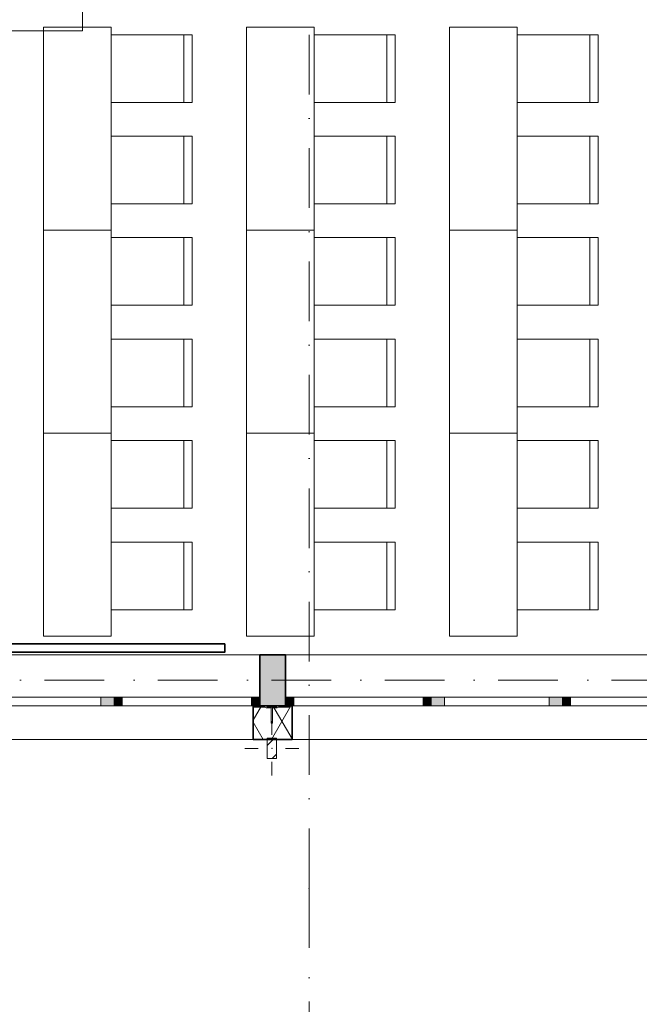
# Model space of a CAD drawing. Header units: millimetres. Extents: x 82175 to 237000, y 24756 to 471700.
# Tile 120 of 256: x 117680 to 121342, y 304513 to 310335. Entities that reach past the tile are written whole.
import ezdxf

# ---------------------------------------------------------------- set-up
doc = ezdxf.new("R2010")
doc.units = ezdxf.units.MM
doc.linetypes.add('Kropki i Kreski', pattern=[6.702778, 3.527778, -1.763889, 0, -1.411111])
doc.layers.add('!! kanał podpoaraperowy z gniazdami', color=6, linetype='Continuous', lineweight=35)
doc.layers.add('#_EL - opis', color=7, linetype='Continuous', lineweight=20)
for name, color, linetype in [('- A - ocieplenie', 8, 'Continuous'), ('2D - Ogólne', 8, 'Continuous'), ('Konstrukcja - Przegroda Strukt.', 8, 'Continuous'), ('Konstrukcja - Siatka mod', 8, 'Continuous'), ('Konstrukcja - Stropy', 8, 'Continuous'), ('Konstrukcja - Słupy', 8, 'Continuous'), ('Konstrukcja - Ściany zewnętrzne', 8, 'Continuous'), ('Okna Archicada', 8, 'Continuous'), ('Opisy - Etykiety', 8, 'Continuous'), ('Wnętrze - Umeblowanie', 8, 'Continuous')]:
    doc.layers.add(name, color=color, linetype=linetype)
doc.styles.add('OP_100', font='ARIALN.TTF', dxfattribs={"width": 0.8, "height": 20})

msp = doc.modelspace()

# ---------------------------------------------------------------- hatches: boundary and pattern name
at = {"layer": '- A - ocieplenie', "linetype": 'Continuous', "lineweight": 13}
h = msp.add_hatch(dxfattribs=at)
h.set_pattern_fill('Izolacja_miękka_0003', color=8, style=0, pattern_type=2)
h.set_pattern_definition([(60, (-135208.59, 595386.62), (-129.90381, 75), []), (120, (-135208.59, 595386.62), (129.90381, 75), [])])
h.paths.add_polyline_path([(119060, 306078.9), (119290, 306078.9), (119290, 306278.9), (119060, 306278.9)])
at = {"layer": 'Konstrukcja - Słupy', "linetype": 'Continuous', "lineweight": 0}
h = msp.add_hatch(dxfattribs=at)
h.set_pattern_fill('Stal__1__0003', color=8, style=0, pattern_type=2)
h.set_pattern_definition([(45, (-135208.59, 595386.62), (-159.09903, 159.09903), []), (45, (-135261.62, 595439.65), (-159.09903, 159.09903), [])])
h.paths.add_polyline_path([(119142.7, 305966.4), (119197.7, 305966.4), (119197.7, 306086.4), (119142.7, 306086.4)])
at = {"layer": 'Konstrukcja - Ściany zewnętrzne', "linetype": 'Continuous', "lineweight": 13}
msp.add_hatch(color=8, dxfattribs=at).paths.add_polyline_path([(119100, 306578.9), (119100, 306278.9), (119250, 306278.9), (119250, 306578.9)])
at = {"layer": 'Okna Archicada', "linetype": 'Continuous', "lineweight": 13}
for points in [[(118235, 306328.9), (118160, 306328.9), (118160, 306278.9), (118235, 306278.9)], [(118235, 306278.9), (118285, 306278.9), (118285, 306328.9), (118235, 306328.9)], [(119100, 306328.9), (119050, 306328.9), (119050, 306278.9), (119100, 306278.9)], [(119250, 306278.9), (119300, 306278.9), (119300, 306328.9), (119250, 306328.9)], [(120115, 306328.9), (120065, 306328.9), (120065, 306278.9), (120115, 306278.9)], [(120115, 306278.9), (120190, 306278.9), (120190, 306328.9), (120115, 306328.9)], [(120885, 306328.9), (120810, 306328.9), (120810, 306278.9), (120885, 306278.9)], [(120885, 306278.9), (120935, 306278.9), (120935, 306328.9), (120885, 306328.9)]]:
    msp.add_hatch(color=8, dxfattribs=at).paths.add_polyline_path(points)

# ---------------------------------------------------------------- linework, layer by layer
at = {"layer": '!! kanał podpoaraperowy z gniazdami'}
msp.add_lwpolyline([(118892.9, 306645.5), (110442.5, 306645.5), (110442.5, 306595.5), (118892.9, 306595.5)], close=True, dxfattribs=at)
at = {"layer": '- A - ocieplenie', "color": 8, "linetype": 'Continuous', "lineweight": 35, "ltscale": 100}
for p, q in [((119060, 306128.9), (119060, 306278.9)), ((119290, 306128.9), (119290, 306278.9)), ((119060, 306078.9), (119060, 306128.9)), ((119290, 306078.9), (119290, 306128.9))]:
    msp.add_line(p, q, dxfattribs=at)
at = {"layer": '- A - ocieplenie', "color": 8, "linetype": 'Continuous', "lineweight": 35, "ltscale": 100, "flags": 128}
for points in [[(119290, 306278.9), (119060, 306278.9)], [(119060, 306078.9), (119290, 306078.9)]]:
    msp.add_lwpolyline(points, dxfattribs=at)
at = {"layer": '2D - Ogólne', "color": 8, "linetype": 'Continuous', "lineweight": 13, "ltscale": 100}
for p, q in [((117819.5, 309089.8), (118219.5, 309089.8)), ((119019.5, 309089.8), (119419.5, 309089.8)), ((120219.5, 309089.8), (120619.5, 309089.8)), ((117819.5, 307889.8), (118219.5, 307889.8)), ((119019.5, 307889.8), (119419.5, 307889.8)), ((120219.5, 307889.8), (120619.5, 307889.8))]:
    msp.add_line(p, q, dxfattribs=at)
at = {"layer": 'Konstrukcja - Przegroda Strukt.', "color": 8, "linetype": 'Continuous', "lineweight": 13, "ltscale": 100, "flags": 128}
msp.add_lwpolyline([(119147.7, 306265.7), (119150.7, 306265.7), (119165.5, 306265.7), (119165.5, 306175.2), (119173.2, 306175.2), (119173.2, 306265.7), (119187.7, 306265.7), (119190.7, 306265.7), (119201.9, 306265.7), (119209.3, 306270.9), (119218.2, 306270.9), (119219.2, 306269.9), (119220.2, 306270.9), (119221.2, 306269.9), (119222.2, 306270.9), (119223.2, 306269.9), (119224.2, 306270.9), (119225.2, 306269.9), (119226.2, 306270.9), (119227.2, 306269.9), (119228.2, 306270.9), (119229.2, 306269.9), (119230.2, 306270.9), (119231.2, 306269.9), (119232.2, 306270.9), (119233.2, 306269.9), (119234.2, 306270.9), (119235.2, 306269.9), (119236.2, 306270.9), (119237.2, 306269.9), (119238.2, 306270.9), (119239.2, 306269.9), (119240.2, 306270.9), (119241.2, 306269.9), (119242.2, 306270.9), (119243.2, 306269.9), (119244.2, 306270.9), (119245.2, 306269.9), (119246.2, 306270.9), (119247.2, 306269.9), (119248.2, 306270.9), (119249.2, 306269.9), (119250.2, 306270.9), (119251.2, 306269.9), (119252.2, 306270.9), (119253.2, 306269.9), (119254.2, 306270.9), (119255.2, 306269.9), (119256.2, 306270.9), (119257.2, 306269.9), (119258.2, 306270.9), (119259.2, 306269.9), (119260.2, 306270.9), (119261.2, 306269.9), (119262.2, 306270.9), (119263.2, 306269.9), (119264.2, 306270.9), (119265.2, 306269.9), (119266.2, 306270.9), (119267.2, 306269.9), (119268.2, 306270.9), (119269.2, 306269.9), (119270.2, 306270.9), (119271.2, 306269.9), (119272.2, 306270.9), (119273.2, 306269.9), (119274.2, 306270.9), (119275.2, 306269.9), (119276.2, 306270.9), (119277.2, 306269.9), (119278.2, 306270.9), (119279.2, 306270.9), (119279.2, 306278.9), (119196.9, 306278.9), (119196.9, 306270.7), (119141.5, 306270.7), (119141.5, 306278.9), (119059.2, 306278.9), (119059.2, 306270.9), (119060.2, 306270.9), (119061.2, 306269.9), (119062.2, 306270.9), (119063.2, 306269.9), (119064.2, 306270.9), (119065.2, 306269.9), (119066.2, 306270.9), (119067.2, 306269.9), (119068.2, 306270.9), (119069.2, 306269.9), (119070.2, 306270.9), (119071.2, 306269.9), (119072.2, 306270.9), (119073.2, 306269.9), (119074.2, 306270.9), (119075.2, 306269.9), (119076.2, 306270.9), (119077.2, 306269.9), (119078.2, 306270.9), (119079.2, 306269.9), (119080.2, 306270.9), (119081.2, 306269.9), (119082.2, 306270.9), (119083.2, 306269.9), (119084.2, 306270.9), (119085.2, 306269.9), (119086.2, 306270.9), (119087.2, 306269.9), (119088.2, 306270.9), (119089.2, 306269.9), (119090.2, 306270.9), (119091.2, 306269.9), (119092.2, 306270.9), (119093.2, 306269.9), (119094.2, 306270.9), (119095.2, 306269.9), (119096.2, 306270.9), (119097.2, 306269.9), (119098.2, 306270.9), (119099.2, 306269.9), (119100.2, 306270.9), (119101.2, 306269.9), (119102.2, 306270.9), (119103.2, 306269.9), (119104.2, 306270.9), (119105.2, 306269.9), (119106.2, 306270.9), (119107.2, 306269.9), (119108.2, 306270.9), (119109.2, 306269.9), (119110.2, 306270.9), (119111.2, 306269.9), (119112.2, 306270.9), (119113.2, 306269.9), (119114.2, 306270.9), (119115.2, 306269.9), (119116.2, 306270.9), (119117.2, 306269.9), (119118.2, 306270.9), (119119.2, 306269.9), (119120.2, 306270.9), (119129.1, 306270.9), (119136.5, 306265.7)], close=True, dxfattribs=at)
at = {"layer": 'Konstrukcja - Siatka mod', "color": 8, "linetype": 'Kropki i Kreski', "lineweight": 13, "ltscale": 100}
for p, q in [((119390, 305200), (119390, 322164.8)), ((93022.5, 306428.9), (122467, 306428.9)), ((119390, 305200), (119390, 304200))]:
    msp.add_line(p, q, dxfattribs=at)
msp.add_point((119390, 305200), dxfattribs=at)
msp.add_point((119390, 305200), dxfattribs=at)
at = {"layer": 'Konstrukcja - Stropy', "color": 8, "linetype": 'Continuous', "lineweight": 13, "ltscale": 100, "flags": 128}
msp.add_lwpolyline([(122510, 319058.9), (95470, 319058.9), (95470, 306578.9), (107140, 306578.9), (107140, 311628.9), (110440, 311628.9), (110440, 306578.9), (122510, 306578.9)], close=True, dxfattribs=at)
at = {"layer": 'Konstrukcja - Słupy', "color": 8, "linetype": 'Continuous', "lineweight": 13, "ltscale": 100}
for p, q in [((119170.2, 306106.4), (119170.2, 306186.4)), ((119090.2, 306026.4), (119010.2, 306026.4)), ((119250.2, 306026.4), (119330.2, 306026.4)), ((119170.2, 305946.4), (119170.2, 305866.4))]:
    msp.add_line(p, q, dxfattribs=at)
at = {"layer": 'Konstrukcja - Słupy', "color": 8, "linetype": 'Continuous', "lineweight": 13, "ltscale": 100, "flags": 128}
msp.add_lwpolyline([(119142.7, 305966.4), (119197.7, 305966.4), (119197.7, 306086.4), (119142.7, 306086.4)], close=True, dxfattribs=at)
at = {"layer": 'Konstrukcja - Słupy', "color": 8, "linetype": 'Continuous', "lineweight": 13, "ltscale": 100}
msp.add_point((119170.2, 306026.4), dxfattribs=at)
at = {"layer": 'Konstrukcja - Ściany zewnętrzne', "color": 8, "linetype": 'Continuous', "lineweight": 35, "ltscale": 100}
for p, q in [((119100, 306328.9), (119100, 306578.9)), ((119250, 306328.9), (119250, 306578.9)), ((119100, 306278.9), (119100, 306328.9)), ((119250, 306278.9), (119250, 306328.9))]:
    msp.add_line(p, q, dxfattribs=at)
at = {"layer": 'Konstrukcja - Ściany zewnętrzne', "color": 8, "linetype": 'Continuous', "lineweight": 35, "ltscale": 100, "flags": 128}
for points in [[(119250, 306578.9), (119100, 306578.9)], [(119100, 306278.9), (119250, 306278.9)]]:
    msp.add_lwpolyline(points, dxfattribs=at)
at = {"layer": 'Okna Archicada', "color": 8, "linetype": 'Continuous', "lineweight": 13, "ltscale": 100}
for p, q in [((119100, 306578.9), (116600, 306578.9)), ((121750, 306578.9), (119250, 306578.9)), ((118160, 306328.9), (117540, 306328.9)), ((118235, 306328.9), (118160, 306328.9)), ((118160, 306328.9), (118160, 306278.9)), ((118285, 306328.9), (118235, 306328.9)), ((118285, 306278.9), (118285, 306328.9)), ((119050, 306328.9), (118285, 306328.9)), ((119100, 306328.9), (119050, 306328.9)), ((119050, 306328.9), (119050, 306278.9)), ((119300, 306328.9), (119250, 306328.9)), ((119300, 306278.9), (119300, 306328.9)), ((120065, 306328.9), (119300, 306328.9)), ((120115, 306328.9), (120065, 306328.9)), ((120065, 306328.9), (120065, 306278.9)), ((120190, 306328.9), (120115, 306328.9)), ((120190, 306278.9), (120190, 306328.9)), ((120810, 306328.9), (120190, 306328.9)), ((120885, 306328.9), (120810, 306328.9)), ((120810, 306328.9), (120810, 306278.9)), ((120935, 306328.9), (120885, 306328.9)), ((120935, 306278.9), (120935, 306328.9)), ((121700, 306328.9), (120935, 306328.9)), ((119100, 306278.9), (116600, 306278.9)), ((116640, 306278.9), (119060, 306278.9)), ((117540, 306278.9), (118160, 306278.9)), ((118160, 306278.9), (118235, 306278.9)), ((118235, 306278.9), (118285, 306278.9)), ((118285, 306278.9), (119050, 306278.9)), ((119050, 306278.9), (119100, 306278.9)), ((121750, 306278.9), (119250, 306278.9)), ((119250, 306278.9), (119300, 306278.9)), ((119290, 306278.9), (121710, 306278.9)), ((119300, 306278.9), (120065, 306278.9)), ((120065, 306278.9), (120115, 306278.9)), ((120115, 306278.9), (120190, 306278.9)), ((120190, 306278.9), (120810, 306278.9)), ((120810, 306278.9), (120885, 306278.9)), ((120885, 306278.9), (120935, 306278.9)), ((120935, 306278.9), (121700, 306278.9)), ((116640, 306078.9), (119060, 306078.9)), ((119290, 306078.9), (121710, 306078.9))]:
    msp.add_line(p, q, dxfattribs=at)
at = {"layer": 'Okna Archicada', "color": 8, "linetype": 'Continuous', "lineweight": 35, "ltscale": 100}
for p, q in [((119100, 306328.9), (119100, 306578.9)), ((119250, 306328.9), (119250, 306578.9)), ((119100, 306278.9), (119100, 306328.9)), ((119100, 306278.9), (119100, 306328.9)), ((119250, 306278.9), (119250, 306328.9)), ((119250, 306278.9), (119250, 306328.9)), ((119060, 306128.9), (119060, 306278.9)), ((119290, 306128.9), (119290, 306278.9)), ((119060, 306078.9), (119060, 306128.9)), ((119290, 306078.9), (119290, 306128.9))]:
    msp.add_line(p, q, dxfattribs=at)
at = {"layer": 'Opisy - Etykiety', "color": 8, "linetype": 'Continuous', "lineweight": 20, "ltscale": 100}
for p, q in [((118051.1, 310268.4), (118051.1, 310804.9)), ((117019.7, 310268.4), (118051.1, 310268.4))]:
    msp.add_line(p, q, dxfattribs=at)
at = {"layer": 'Wnętrze - Umeblowanie', "color": 8, "linetype": 'Continuous', "lineweight": 13, "ltscale": 100}
for p, q in [((118649.5, 310246), (118649.5, 309846)), ((119849.5, 310246), (119849.5, 309846)), ((121049.5, 310246), (121049.5, 309846)), ((118649.5, 309646), (118649.5, 309246)), ((119849.5, 309646), (119849.5, 309246)), ((121049.5, 309646), (121049.5, 309246)), ((118649.5, 309046), (118649.5, 308646)), ((119849.5, 309046), (119849.5, 308646)), ((121049.5, 309046), (121049.5, 308646)), ((118649.5, 308446), (118649.5, 308046)), ((119849.5, 308446), (119849.5, 308046)), ((121049.5, 308446), (121049.5, 308046)), ((118649.5, 307846), (118649.5, 307446)), ((119849.5, 307846), (119849.5, 307446)), ((121049.5, 307846), (121049.5, 307446)), ((118649.5, 307246), (118649.5, 306846)), ((119849.5, 307246), (119849.5, 306846)), ((121049.5, 307246), (121049.5, 306846))]:
    msp.add_line(p, q, dxfattribs=at)
at = {"layer": 'Wnętrze - Umeblowanie', "color": 8, "linetype": 'Continuous', "lineweight": 13, "ltscale": 100, "flags": 128}
for points in [[(117819.5, 310289.8), (117819.5, 306689.8), (118219.5, 306689.8), (118219.5, 310289.8)], [(119019.5, 310289.8), (119019.5, 306689.8), (119419.5, 306689.8), (119419.5, 310289.8)], [(120219.5, 310289.8), (120219.5, 306689.8), (120619.5, 306689.8), (120619.5, 310289.8)], [(118219.5, 310246), (118219.5, 309846), (118699.5, 309846), (118699.5, 310246)], [(119419.5, 310246), (119419.5, 309846), (119899.5, 309846), (119899.5, 310246)], [(120619.5, 310246), (120619.5, 309846), (121099.5, 309846), (121099.5, 310246)], [(118219.5, 309646), (118219.5, 309246), (118699.5, 309246), (118699.5, 309646)], [(119419.5, 309646), (119419.5, 309246), (119899.5, 309246), (119899.5, 309646)], [(120619.5, 309646), (120619.5, 309246), (121099.5, 309246), (121099.5, 309646)], [(118219.5, 309046), (118219.5, 308646), (118699.5, 308646), (118699.5, 309046)], [(119419.5, 309046), (119419.5, 308646), (119899.5, 308646), (119899.5, 309046)], [(120619.5, 309046), (120619.5, 308646), (121099.5, 308646), (121099.5, 309046)], [(118219.5, 308446), (118219.5, 308046), (118699.5, 308046), (118699.5, 308446)], [(119419.5, 308446), (119419.5, 308046), (119899.5, 308046), (119899.5, 308446)], [(120619.5, 308446), (120619.5, 308046), (121099.5, 308046), (121099.5, 308446)], [(118219.5, 307846), (118219.5, 307446), (118699.5, 307446), (118699.5, 307846)], [(119419.5, 307846), (119419.5, 307446), (119899.5, 307446), (119899.5, 307846)], [(120619.5, 307846), (120619.5, 307446), (121099.5, 307446), (121099.5, 307846)], [(118219.5, 307246), (118219.5, 306846), (118699.5, 306846), (118699.5, 307246)], [(119419.5, 307246), (119419.5, 306846), (119899.5, 306846), (119899.5, 307246)], [(120619.5, 307246), (120619.5, 306846), (121099.5, 306846), (121099.5, 307246)]]:
    msp.add_lwpolyline(points, close=True, dxfattribs=at)

# ---------------------------------------------------------------- texts
at = {"layer": '#_EL - opis', "insert": (110780.6, 306432.9), "char_height": 150, "width": 13225.251, "attachment_point": 1, "style": 'OP_100'}
msp.add_mtext('\\fArial|b1|i0|c238|p34;kanał kablowy metalowy 210H68 montowany na wysokość 0,8m (oś koryta)', dxfattribs=at)

doc.saveas('drawing.dxf')
